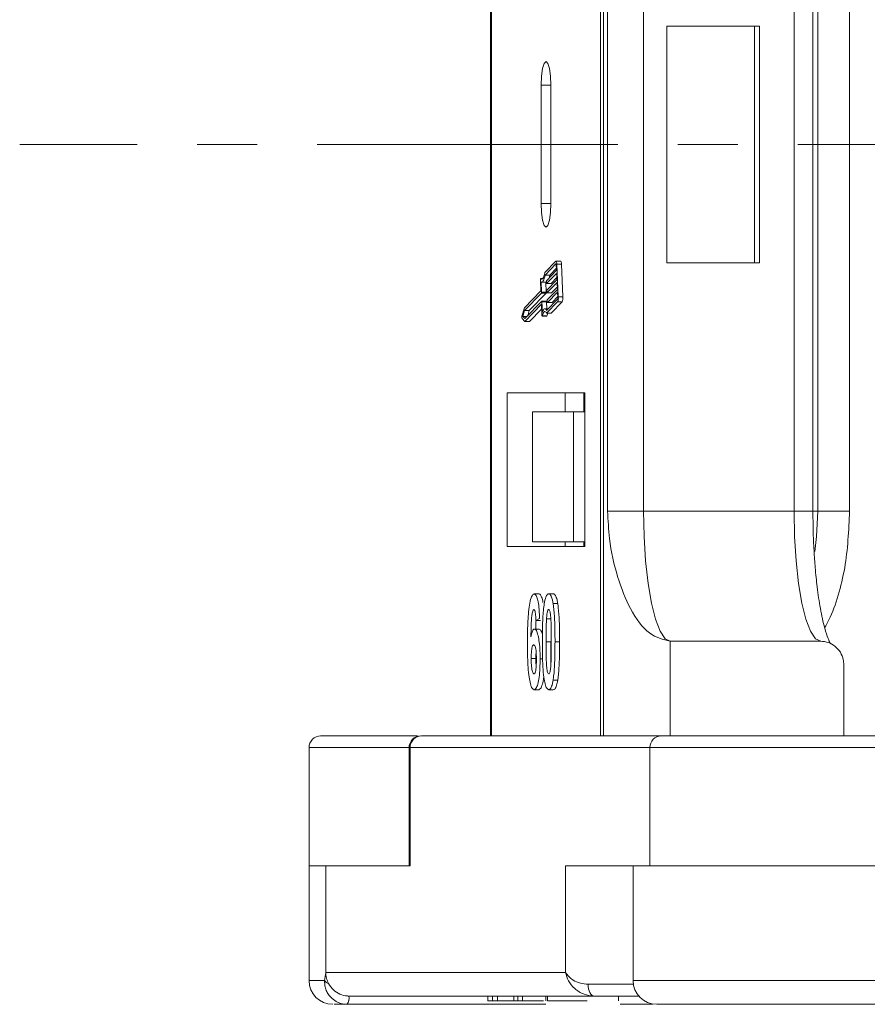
# Model space of a CAD drawing. Header units: millimetres. Extents: x 1678 to 3141, y 466 to 1499.
# Tile 3 of 81: x 2139 to 2175, y 765 to 807. Entities that reach past the tile are written whole.
import ezdxf

# ---------------------------------------------------------------- set-up
doc = ezdxf.new("R2010")
doc.units = ezdxf.units.MM
doc.linetypes.add('CENTERX2', pattern=[20.32, 12.7, -2.54, 2.54, -2.54])

msp = doc.modelspace()

# ---------------------------------------------------------------- linework, layer by layer
at = {"color": 7, "linetype": 'Continuous', "lineweight": 15}
for p, q in [((2159.167, 826.734), (2159.167, 801.734)), ((2159.209, 801.734), (2159.209, 826.734)), ((2163.826, 826.734), (2163.826, 801.734)), ((2163.955, 801.734), (2163.955, 826.734)), ((2164.124, 817.234), (2164.124, 801.734)), ((2165.645, 801.734), (2165.645, 817.234)), ((2172.007, 817.234), (2172.007, 801.734)), ((2172.803, 801.734), (2172.803, 817.234)), ((2173.009, 817.234), (2173.009, 801.734)), ((2174.356, 801.734), (2174.356, 817.234)), ((2166.623, 806.734), (2166.623, 801.734)), ((2170.539, 806.734), (2166.623, 806.734)), ((2170.334, 801.734), (2170.334, 806.734)), ((2170.539, 801.734), (2170.539, 806.734)), ((2161.313, 804.234), (2161.313, 801.734)), ((2161.313, 804.234), (2161.722, 804.234)), ((2161.722, 801.734), (2161.722, 804.234)), ((2159.167, 801.734), (2159.167, 776.734)), ((2159.209, 776.734), (2159.209, 801.734)), ((2161.313, 801.734), (2161.313, 799.234)), ((2161.722, 799.234), (2161.722, 801.734)), ((2163.826, 801.734), (2163.826, 776.734)), ((2163.955, 776.734), (2163.955, 801.734)), ((2164.124, 801.734), (2164.124, 786.234)), ((2165.645, 786.234), (2165.645, 801.734)), ((2166.623, 801.734), (2166.623, 796.734)), ((2170.334, 796.734), (2170.334, 801.734)), ((2170.539, 796.734), (2170.539, 801.734)), ((2172.007, 801.734), (2172.007, 786.234)), ((2172.803, 786.234), (2172.803, 801.734)), ((2173.009, 801.734), (2173.009, 786.234)), ((2174.356, 786.234), (2174.356, 801.734)), ((2161.722, 799.234), (2161.313, 799.234)), ((2161.935, 796.801), (2161.469, 796.319)), ((2161.94, 796.686), (2161.481, 796.212)), ((2161.945, 796.686), (2161.94, 796.686)), ((2162.138, 796.804), (2161.942, 796.804)), ((2162.037, 795.286), (2161.978, 796.665)), ((2161.978, 796.665), (2162.173, 796.665)), ((2162.233, 795.286), (2162.173, 796.665)), ((2166.623, 796.734), (2170.539, 796.734)), ((2161.538, 795.971), (2161.964, 796.411)), ((2161.969, 796.296), (2161.543, 795.856)), ((2161.677, 796.212), (2161.96, 796.504)), ((2161.964, 796.411), (2161.954, 796.64)), ((2161.981, 796.008), (2161.969, 796.296)), ((2161.28, 795.988), (2161.299, 795.544)), ((2161.38, 796.059), (2161.292, 796.059)), ((2161.295, 796.058), (2161.379, 796.058)), ((2161.308, 795.926), (2161.327, 795.482)), ((2161.337, 795.916), (2161.533, 795.916)), ((2161.677, 796.212), (2161.481, 796.212)), ((2161.522, 795.482), (2161.504, 795.916)), ((2161.536, 795.878), (2161.533, 795.936)), ((2161.542, 795.855), (2161.738, 795.855)), ((2161.739, 795.856), (2161.543, 795.856)), ((2161.555, 795.568), (2161.981, 796.008)), ((2161.986, 795.893), (2161.56, 795.453)), ((2161.739, 795.856), (2161.977, 796.102)), ((2161.999, 795.606), (2161.986, 795.893)), ((2161.299, 795.544), (2160.604, 794.826)), ((2161.322, 795.447), (2160.614, 794.716)), ((2160.81, 794.716), (2161.518, 795.447)), ((2161.518, 795.447), (2161.322, 795.447)), ((2161.522, 795.482), (2161.327, 795.482)), ((2161.553, 795.476), (2161.551, 795.534)), ((2161.559, 795.453), (2161.755, 795.453)), ((2161.756, 795.453), (2161.56, 795.453)), ((2161.573, 795.166), (2161.999, 795.606)), ((2162.004, 795.491), (2161.578, 795.051)), ((2161.756, 795.453), (2161.995, 795.7)), ((2162.014, 795.261), (2162.004, 795.491)), ((2160.629, 794.371), (2161.337, 795.103)), ((2161.534, 795.103), (2161.338, 795.103)), ((2161.344, 795.08), (2161.363, 794.636)), ((2161.54, 795.08), (2161.344, 795.08)), ((2161.552, 794.788), (2161.54, 795.08)), ((2161.543, 794.596), (2162.009, 795.077)), ((2161.546, 794.718), (2162.004, 795.192)), ((2161.571, 795.074), (2161.568, 795.131)), ((2161.577, 795.051), (2161.772, 795.051)), ((2161.774, 795.051), (2161.578, 795.051)), ((2161.739, 794.596), (2162.205, 795.077)), ((2161.774, 795.051), (2162.012, 795.298)), ((2162.009, 795.077), (2162.205, 795.077)), ((2162.233, 795.286), (2162.037, 795.286)), ((2160.604, 794.826), (2160.502, 794.475)), ((2160.614, 794.716), (2160.539, 794.458)), ((2160.81, 794.716), (2160.614, 794.716)), ((2160.629, 794.251), (2161.318, 794.963)), ((2160.744, 794.49), (2160.81, 794.716)), ((2160.825, 794.251), (2161.333, 794.776)), ((2161.321, 794.963), (2161.318, 794.963)), ((2161.326, 794.941), (2161.343, 794.525)), ((2161.613, 794.788), (2161.471, 794.788)), ((2161.739, 794.596), (2161.543, 794.596)), ((2160.506, 794.369), (2160.629, 794.251)), ((2160.539, 794.458), (2160.629, 794.371)), ((2160.713, 794.458), (2160.539, 794.458)), ((2160.825, 794.251), (2160.629, 794.251)), ((2161.355, 794.478), (2161.551, 794.478)), ((2161.558, 794.49), (2161.363, 794.49)), ((2163.154, 791.234), (2159.882, 791.234)), ((2159.882, 791.234), (2159.882, 784.734)), ((2162.329, 791.234), (2162.329, 790.434)), ((2163.111, 791.234), (2163.111, 790.434)), ((2163.154, 784.734), (2163.154, 791.234)), ((2160.942, 790.434), (2160.942, 784.934)), ((2160.942, 790.434), (2162.681, 790.434)), ((2162.681, 784.934), (2162.681, 790.434)), ((2162.681, 790.434), (2163.154, 790.434)), ((2164.124, 786.234), (2165.645, 786.234)), ((2165.645, 786.234), (2172.007, 786.234)), ((2172.007, 786.234), (2172.803, 786.234)), ((2172.803, 786.234), (2173.009, 786.234)), ((2173.009, 786.234), (2174.356, 786.234)), ((2159.882, 784.734), (2163.154, 784.734)), ((2160.942, 784.934), (2162.681, 784.934)), ((2162.329, 784.934), (2162.329, 784.734)), ((2163.154, 784.934), (2162.681, 784.934)), ((2163.111, 784.734), (2163.111, 784.934)), ((2161.024, 782.734), (2161.22, 782.734)), ((2161.631, 782.734), (2161.827, 782.734)), ((2161.819, 782.323), (2162.014, 782.323)), ((2161.249, 781.69), (2161.091, 781.606)), ((2161.735, 781.675), (2161.539, 781.675)), ((2161.028, 781.247), (2161.224, 781.247)), ((2161.091, 781.606), (2161.287, 781.606)), ((2161.521, 780.707), (2161.717, 780.707)), ((2161.899, 780.707), (2162.095, 780.707)), ((2166.769, 780.734), (2166.769, 776.734)), ((2166.769, 780.734), (2173.132, 780.734)), ((2160.892, 780.005), (2161.088, 780.005)), ((2161.27, 779.987), (2161.38, 779.987)), ((2174.111, 776.734), (2174.111, 779.734)), ((2161.818, 779.089), (2162.014, 779.089)), ((2161.012, 778.683), (2161.208, 778.683)), ((2161.631, 778.683), (2161.827, 778.683)), ((2166.398, 776.734), (2156.26, 776.734)), ((2166.398, 776.734), (2166.769, 776.734)), ((2151.499, 776.234), (2151.499, 771.234)), ((2151.499, 776.234), (2155.729, 776.234)), ((2155.729, 776.234), (2155.729, 771.234)), ((2155.729, 776.234), (2155.771, 776.234)), ((2155.771, 776.234), (2165.908, 776.234)), ((2155.771, 771.234), (2155.771, 776.234)), ((2165.908, 776.234), (2165.908, 771.234)), ((2165.908, 776.234), (2190.359, 776.234)), ((2151.499, 771.234), (2151.499, 766.384)), ((2151.499, 771.234), (2152.207, 771.234)), ((2152.207, 766.734), (2152.207, 771.234)), ((2152.207, 771.234), (2155.771, 771.234)), ((2162.344, 771.234), (2162.344, 766.734)), ((2165.908, 771.234), (2162.344, 771.234)), ((2165.2, 771.234), (2165.2, 766.384)), ((2165.908, 771.234), (2177.573, 771.234)), ((2152.16, 766.384), (2152.207, 766.734)), ((2162.344, 766.734), (2152.207, 766.734)), ((2151.499, 766.384), (2152.16, 766.384)), ((2165.2, 766.384), (2177.392, 766.384)), ((2163.302, 766.234), (2165.212, 766.234)), ((2153.186, 765.734), (2163.552, 765.734)), ((2153.188, 765.734), (2159.061, 765.734)), ((2159.061, 765.734), (2159.061, 765.534)), ((2159.061, 765.534), (2159.258, 765.534)), ((2159.258, 765.734), (2159.258, 765.534)), ((2159.258, 765.534), (2159.468, 765.534)), ((2159.468, 765.734), (2159.468, 765.534)), ((2159.468, 765.534), (2160.163, 765.534)), ((2160.163, 765.734), (2160.163, 765.534)), ((2160.163, 765.534), (2160.333, 765.534)), ((2160.333, 765.734), (2160.333, 765.534)), ((2160.333, 765.534), (2160.53, 765.534)), ((2160.53, 765.734), (2160.53, 765.534)), ((2160.53, 765.534), (2161.416, 765.534)), ((2161.512, 765.734), (2161.512, 765.534)), ((2161.58, 765.734), (2161.58, 765.534)), ((2163.6, 765.734), (2163.514, 765.742)), ((2164.583, 765.734), (2164.583, 765.534)), ((2153.116, 765.384), (2153.113, 765.384)), ((2161.515, 765.384), (2153.116, 765.384)), ((2166.032, 765.384), (2164.647, 765.384))]:
    msp.add_line(p, q, dxfattribs=at)
at = {"color": 1, "linetype": 'CENTERX2', "lineweight": 13}
msp.add_line((2977.349, 801.734), (2139.266, 801.734), dxfattribs=at)
at = {"color": 7, "linetype": 'Continuous', "lineweight": 15, "flags": 128}
for points in [[(2161.722, 804.234), (2161.707, 804.617), (2161.662, 804.941), (2161.596, 805.158), (2161.518, 805.234), (2161.44, 805.158), (2161.373, 804.941), (2161.329, 804.617), (2161.313, 804.234)], [(2161.313, 799.234), (2161.329, 798.851), (2161.373, 798.527), (2161.44, 798.31), (2161.518, 798.234), (2161.596, 798.31), (2161.662, 798.527), (2161.707, 798.851), (2161.722, 799.234)], [(2161.935, 796.801), (2161.942, 796.804), (2161.949, 796.801), (2161.956, 796.792), (2161.962, 796.776), (2161.967, 796.754), (2161.972, 796.728), (2161.975, 796.698), (2161.978, 796.665)], [(2161.954, 796.64), (2161.953, 796.651), (2161.952, 796.661), (2161.951, 796.67), (2161.949, 796.677), (2161.947, 796.683), (2161.944, 796.686), (2161.942, 796.687), (2161.94, 796.686)], [(2162.173, 796.665), (2162.171, 796.698), (2162.168, 796.728), (2162.163, 796.754), (2162.158, 796.776), (2162.151, 796.792), (2162.145, 796.801), (2162.138, 796.804)], [(2161.295, 796.058), (2161.318, 796.038), (2161.342, 796.034), (2161.366, 796.045), (2161.389, 796.072), (2161.411, 796.113), (2161.432, 796.169), (2161.452, 796.238), (2161.469, 796.319)], [(2161.28, 795.988), (2161.28, 796.003), (2161.281, 796.018), (2161.282, 796.031), (2161.284, 796.043), (2161.286, 796.052), (2161.289, 796.057), (2161.292, 796.059), (2161.295, 796.058)], [(2161.481, 796.212), (2161.464, 796.134), (2161.444, 796.067), (2161.423, 796.011), (2161.401, 795.967), (2161.378, 795.937), (2161.355, 795.92), (2161.331, 795.916), (2161.308, 795.926)], [(2161.543, 795.856), (2161.542, 795.855), (2161.541, 795.855), (2161.54, 795.857), (2161.539, 795.86), (2161.538, 795.863), (2161.537, 795.868), (2161.536, 795.873), (2161.536, 795.878)], [(2161.644, 796.08), (2161.659, 796.134), (2161.677, 796.212)], [(2161.738, 795.855), (2161.738, 795.855), (2161.739, 795.856)], [(2161.56, 795.453), (2161.559, 795.453), (2161.558, 795.453), (2161.557, 795.455), (2161.556, 795.458), (2161.555, 795.461), (2161.554, 795.466), (2161.554, 795.471), (2161.553, 795.476)], [(2161.755, 795.453), (2161.755, 795.453), (2161.756, 795.453)], [(2161.337, 795.103), (2161.338, 795.103), (2161.339, 795.103), (2161.34, 795.101), (2161.341, 795.098), (2161.342, 795.095), (2161.343, 795.09), (2161.344, 795.085), (2161.344, 795.08)], [(2161.54, 795.08), (2161.539, 795.085), (2161.539, 795.09), (2161.538, 795.095), (2161.537, 795.098), (2161.536, 795.101), (2161.535, 795.103), (2161.534, 795.103)], [(2161.578, 795.051), (2161.577, 795.051), (2161.575, 795.051), (2161.574, 795.053), (2161.573, 795.055), (2161.572, 795.059), (2161.572, 795.063), (2161.571, 795.068), (2161.571, 795.074)], [(2161.772, 795.051), (2161.772, 795.051), (2161.774, 795.051)], [(2161.318, 794.963), (2161.32, 794.964), (2161.321, 794.964), (2161.322, 794.962), (2161.323, 794.959), (2161.324, 794.956), (2161.325, 794.951), (2161.325, 794.946), (2161.326, 794.941)], [(2161.363, 794.636), (2161.384, 794.692), (2161.406, 794.735), (2161.429, 794.766), (2161.452, 794.784), (2161.476, 794.787), (2161.5, 794.778), (2161.523, 794.754), (2161.546, 794.718)], [(2161.363, 794.49), (2161.382, 794.555), (2161.404, 794.606), (2161.427, 794.643), (2161.45, 794.664), (2161.474, 794.67), (2161.498, 794.661), (2161.521, 794.636), (2161.543, 794.596)], [(2161.558, 794.49), (2161.578, 794.555), (2161.595, 794.596)], [(2161.363, 794.49), (2161.36, 794.483), (2161.357, 794.479), (2161.354, 794.479), (2161.351, 794.482), (2161.348, 794.489), (2161.346, 794.499), (2161.344, 794.511), (2161.343, 794.525)], [(2161.551, 794.478), (2161.553, 794.479), (2161.556, 794.483), (2161.558, 794.49)], [(2166.769, 780.734), (2166.55, 780.84), (2166.339, 781.153), (2166.144, 781.661), (2165.974, 782.345), (2165.834, 783.178), (2165.73, 784.129), (2165.666, 785.161), (2165.645, 786.234)], [(2172.007, 786.234), (2172.029, 785.161), (2172.093, 784.129), (2172.197, 783.178), (2172.337, 782.345), (2172.507, 781.661), (2172.702, 781.153), (2172.913, 780.84), (2173.132, 780.734)], [(2173.009, 786.234), (2172.96, 785.161), (2172.883, 784.52)], [(2163.552, 765.734), (2163.503, 765.744), (2163.456, 765.772), (2163.413, 765.818), (2163.375, 765.88), (2163.344, 765.956), (2163.321, 766.043), (2163.306, 766.136), (2163.302, 766.234)]]:
    msp.add_lwpolyline(points, dxfattribs=at)
at = {"color": 7, "linetype": 'Continuous', "lineweight": 15}
for centre, radius, start, end in [((2161.602, 795.944), 0.0693, 157.7435, 187.087), ((2161.258, 795.474), 0.0693, 337.7435, 7.087), ((2161.454, 795.474), 0.0693, 337.7435, 7.087), ((2161.62, 795.542), 0.0693, 157.7435, 187.087), ((2161.637, 795.14), 0.0693, 157.7435, 187.087), ((2161.876, 795.244), 0.139, 337.7435, 7.087), ((2161.624, 795.234), 0.416, 337.7435, 7.087), ((2161.82, 795.234), 0.416, 337.7435, 7.087), ((2160.671, 794.429), 0.175, 164.8756, 200.0723), ((2151.999, 776.234), 0.5, 90, 180), ((2156.229, 776.234), 0.5, 90, 180), ((2156.266, 776.239), 0.495, 90.6184, 180.6053), ((2166.403, 776.239), 0.495, 90.6184, 180.6053), ((2152.499, 766.384), 1, 180, 270), ((2152.388, 766.515), 0.263, 209.7745, 255.8908), ((2166.2, 766.384), 1, 180, 270), ((2152.703, 765.651), 0.49, 326.8802, 9.6921), ((2152.706, 765.65), 0.489, 327.0089, 9.8762)]:
    msp.add_arc(centre, radius, start, end, dxfattribs=at)
for points, knots in [([(2164.124, 786.234), (2164.142, 785.843), (2164.188, 784.845), (2164.529, 783.39), (2165.097, 781.978), (2165.87, 780.941), (2166.47, 780.803), (2166.769, 780.734)], [0, 0, 0, 0, 0.125713, 0.321276, 0.524466, 0.763484, 1, 1, 1, 1]), ([(2173.546, 780.621), (2173.513, 780.689), (2173.441, 780.833), (2173.28, 781.326), (2173.119, 782.057), (2172.985, 782.952), (2172.9, 783.786), (2172.844, 784.591), (2172.809, 785.395), (2172.805, 785.962), (2172.803, 786.234)], [0, 0, 0, 0, 0.108442, 0.232345, 0.40408, 0.554924, 0.675736, 0.775637, 0.892298, 1, 1, 1, 1]), ([(2173.297, 781.309), (2173.36, 781.415), (2173.586, 781.795), (2173.88, 782.653), (2174.256, 784.154), (2174.317, 785.415), (2174.356, 786.234)], [0, 0, 0, 0, 0.093017, 0.331807, 0.565634, 1, 1, 1, 1]), ([(2160.735, 780.68), (2160.735, 780.813), (2160.737, 781.215), (2160.756, 781.771), (2160.813, 782.279), (2160.883, 782.582), (2160.959, 782.72), (2161.007, 782.73), (2161.024, 782.734)], [0, 0, 0, 0, 0.142337, 0.429127, 0.589943, 0.751205, 0.909895, 1, 1, 1, 1]), ([(2161.024, 782.734), (2161.052, 782.723), (2161.102, 782.704), (2161.166, 782.52), (2161.216, 782.243), (2161.239, 781.946), (2161.247, 781.747), (2161.249, 781.69)], [0, 0, 0, 0, 0.242691, 0.439002, 0.635006, 0.895059, 1, 1, 1, 1]), ([(2161.384, 782.375), (2161.382, 782.391), (2161.367, 782.512), (2161.32, 782.648), (2161.264, 782.728), (2161.23, 782.732), (2161.22, 782.734)], [0, 0, 0, 0, 0.059323, 0.467981, 0.83268, 1, 1, 1, 1]), ([(2161.445, 782.328), (2161.454, 782.378), (2161.472, 782.48), (2161.507, 782.595), (2161.546, 782.678), (2161.58, 782.716), (2161.609, 782.731), (2161.624, 782.733), (2161.631, 782.734)], [0, 0, 0, 0, 0.193776, 0.3936, 0.587864, 0.788908, 0.894169, 1, 1, 1, 1]), ([(2161.631, 782.734), (2161.645, 782.732), (2161.673, 782.727), (2161.713, 782.683), (2161.752, 782.606), (2161.782, 782.507), (2161.804, 782.409), (2161.814, 782.352), (2161.819, 782.323)], [0, 0, 0, 0, 0.192627, 0.388684, 0.582013, 0.783201, 0.891038, 1, 1, 1, 1]), ([(2162.014, 782.323), (2162.005, 782.373), (2161.987, 782.474), (2161.953, 782.592), (2161.914, 782.676), (2161.879, 782.716), (2161.85, 782.731), (2161.835, 782.733), (2161.827, 782.734)], [0, 0, 0, 0, 0.192795, 0.391133, 0.584584, 0.78508, 0.892229, 1, 1, 1, 1]), ([(2161.364, 780.715), (2161.364, 780.848), (2161.366, 781.151), (2161.38, 781.679), (2161.409, 782.099), (2161.441, 782.305), (2161.445, 782.328)], [0, 0, 0, 0, 0.237381, 0.538918, 0.949082, 1, 1, 1, 1]), ([(2161.819, 782.323), (2161.827, 782.269), (2161.843, 782.159), (2161.864, 781.927), (2161.883, 781.632), (2161.893, 781.301), (2161.898, 780.991), (2161.899, 780.802), (2161.899, 780.707)], [0, 0, 0, 0, 0.118432, 0.2393289, 0.4494336, 0.6641784, 0.8318201, 1, 1, 1, 1]), ([(2162.095, 780.707), (2162.094, 780.84), (2162.093, 781.138), (2162.08, 781.628), (2162.054, 782.05), (2162.023, 782.267), (2162.014, 782.323)], [0, 0, 0, 0, 0.2367747, 0.5279276, 0.8783337, 1, 1, 1, 1]), ([(2161.004, 782.067), (2160.993, 782.062), (2160.971, 782.051), (2160.94, 781.951), (2160.911, 781.779), (2160.889, 781.417), (2160.884, 781.117), (2160.88, 780.912)], [0, 0, 0, 0, 0.112049, 0.22438, 0.370115, 0.570276, 1, 1, 1, 1]), ([(2161.091, 781.606), (2161.089, 781.683), (2161.085, 781.805), (2161.066, 781.95), (2161.045, 782.03), (2161.023, 782.063), (2161.009, 782.066), (2161.004, 782.067)], [0, 0, 0, 0, 0.33384, 0.5245467, 0.7163724, 0.8918244, 1, 1, 1, 1]), ([(2161.521, 780.707), (2161.521, 780.773), (2161.522, 780.907), (2161.523, 781.088), (2161.525, 781.249), (2161.528, 781.392), (2161.532, 781.535), (2161.536, 781.628), (2161.539, 781.675)], [0, 0, 0, 0, 0.20527, 0.410616, 0.557148, 0.703844, 0.851475, 1, 1, 1, 1]), ([(2161.539, 781.675), (2161.544, 781.744), (2161.551, 781.856), (2161.574, 781.982), (2161.599, 782.048), (2161.619, 782.065), (2161.63, 782.067), (2161.631, 782.067)], [0, 0, 0, 0, 0.334804, 0.542561, 0.750382, 0.970721, 1, 1, 1, 1]), ([(2161.631, 782.067), (2161.643, 782.061), (2161.664, 782.051), (2161.69, 781.977), (2161.713, 781.836), (2161.733, 781.565), (2161.741, 781.169), (2161.741, 780.862), (2161.742, 780.707)], [0, 0, 0, 0, 0.105646, 0.186221, 0.267042, 0.431541, 0.712708, 1, 1, 1, 1]), ([(2160.88, 780.912), (2160.89, 780.96), (2160.909, 781.058), (2160.939, 781.15), (2160.965, 781.199), (2160.985, 781.227), (2161.006, 781.243), (2161.021, 781.246), (2161.028, 781.247)], [0, 0, 0, 0, 0.2436536, 0.4957602, 0.6178923, 0.7415029, 0.8700251, 1, 1, 1, 1]), ([(2161.028, 781.247), (2161.056, 781.234), (2161.111, 781.21), (2161.183, 780.994), (2161.237, 780.692), (2161.266, 780.339), (2161.268, 780.096), (2161.27, 779.987)], [0, 0, 0, 0, 0.210216, 0.421975, 0.620016, 0.831037, 1, 1, 1, 1]), ([(2161.082, 781.218), (2161.083, 781.249), (2161.085, 781.381), (2161.092, 781.508), (2161.098, 781.606)], [0, 0, 0, 0, 0.2329488, 1, 1, 1, 1]), ([(2161.366, 781.013), (2161.365, 781.018), (2161.344, 781.124), (2161.293, 781.22), (2161.244, 781.239), (2161.224, 781.247)], [0, 0, 0, 0, 0.0254344, 0.5962946, 1, 1, 1, 1]), ([(2161.012, 778.683), (2160.985, 778.693), (2160.929, 778.715), (2160.856, 778.916), (2160.796, 779.221), (2160.747, 779.757), (2160.736, 780.267), (2160.735, 780.622), (2160.735, 780.68)], [0, 0, 0, 0, 0.148269, 0.297647, 0.442421, 0.607851, 0.935658, 1, 1, 1, 1]), ([(2160.892, 780.005), (2160.893, 780.087), (2160.895, 780.223), (2160.913, 780.393), (2160.938, 780.501), (2160.969, 780.57), (2160.991, 780.577), (2161.001, 780.58)], [0, 0, 0, 0, 0.276721, 0.45687, 0.637007, 0.824068, 1, 1, 1, 1]), ([(2161.001, 780.58), (2161.015, 780.575), (2161.041, 780.565), (2161.074, 780.47), (2161.098, 780.335), (2161.111, 780.151), (2161.112, 780.018), (2161.112, 779.948)], [0, 0, 0, 0, 0.2137567, 0.3949441, 0.5765849, 0.7773109, 1, 1, 1, 1]), ([(2161.631, 778.683), (2161.604, 778.693), (2161.548, 778.713), (2161.476, 778.911), (2161.417, 779.225), (2161.369, 779.836), (2161.366, 780.356), (2161.364, 780.715)], [0, 0, 0, 0, 0.147528, 0.296569, 0.43214, 0.608737, 1, 1, 1, 1]), ([(2161.631, 779.349), (2161.617, 779.357), (2161.595, 779.37), (2161.569, 779.457), (2161.548, 779.607), (2161.529, 779.879), (2161.523, 780.269), (2161.522, 780.56), (2161.521, 780.707)], [0, 0, 0, 0, 0.125351, 0.2021974, 0.2791824, 0.4597421, 0.727968, 1, 1, 1, 1]), ([(2161.729, 779.85), (2161.725, 779.989), (2161.717, 780.273), (2161.717, 780.56), (2161.717, 780.707)], [0, 0, 0, 0, 0.4880554, 1, 1, 1, 1]), ([(2161.742, 780.707), (2161.741, 780.64), (2161.741, 780.507), (2161.74, 780.326), (2161.738, 780.165), (2161.735, 780.023), (2161.731, 779.881), (2161.726, 779.788), (2161.724, 779.742)], [0, 0, 0, 0, 0.205942, 0.411959, 0.558149, 0.704502, 0.851801, 1, 1, 1, 1]), ([(2161.899, 780.707), (2161.898, 780.573), (2161.897, 780.27), (2161.883, 779.75), (2161.855, 779.327), (2161.823, 779.119), (2161.818, 779.089)], [0, 0, 0, 0, 0.236629, 0.537361, 0.932986, 1, 1, 1, 1]), ([(2162.014, 779.089), (2162.022, 779.143), (2162.038, 779.253), (2162.06, 779.484), (2162.078, 779.783), (2162.089, 780.115), (2162.094, 780.425), (2162.094, 780.613), (2162.095, 780.707)], [0, 0, 0, 0, 0.11827, 0.23888, 0.450732, 0.667209, 0.83334, 1, 1, 1, 1]), ([(2173.132, 780.734), (2173.242, 780.723), (2173.462, 780.701), (2173.755, 780.528), (2173.977, 780.275), (2174.094, 779.993), (2174.106, 779.808), (2174.111, 779.734)], [0, 0, 0, 0, 0.2146939, 0.4293877, 0.6440816, 0.8587754, 1, 1, 1, 1]), ([(2161.009, 779.349), (2160.995, 779.356), (2160.967, 779.371), (2160.932, 779.488), (2160.906, 779.645), (2160.894, 779.827), (2160.893, 779.947), (2160.892, 780.005)], [0, 0, 0, 0, 0.207905, 0.419981, 0.630626, 0.821735, 1, 1, 1, 1]), ([(2161.088, 780.005), (2161.088, 780.089), (2161.088, 780.188), (2161.098, 780.27), (2161.099, 780.282)], [0, 0, 0, 0, 0.858307, 1, 1, 1, 1]), ([(2161.103, 779.658), (2161.098, 779.715), (2161.089, 779.827), (2161.088, 779.947), (2161.088, 780.005)], [0, 0, 0, 0, 0.515822, 1, 1, 1, 1]), ([(2161.112, 779.948), (2161.111, 779.862), (2161.11, 779.724), (2161.095, 779.545), (2161.073, 779.436), (2161.043, 779.362), (2161.021, 779.354), (2161.009, 779.349)], [0, 0, 0, 0, 0.288697, 0.463553, 0.639942, 0.801808, 1, 1, 1, 1]), ([(2161.27, 779.987), (2161.268, 779.853), (2161.265, 779.583), (2161.231, 779.201), (2161.173, 778.902), (2161.096, 778.711), (2161.04, 778.692), (2161.012, 778.683)], [0, 0, 0, 0, 0.197831, 0.3973, 0.59891, 0.798741, 1, 1, 1, 1]), ([(2161.724, 779.742), (2161.719, 779.673), (2161.711, 779.561), (2161.689, 779.436), (2161.665, 779.37), (2161.644, 779.352), (2161.633, 779.35), (2161.631, 779.349)], [0, 0, 0, 0, 0.333678, 0.540413, 0.747264, 0.961209, 1, 1, 1, 1]), ([(2161.208, 778.683), (2161.236, 778.692), (2161.292, 778.709), (2161.364, 778.898), (2161.41, 779.087), (2161.422, 779.219), (2161.423, 779.236)], [0, 0, 0, 0, 0.324043, 0.651325, 0.956335, 1, 1, 1, 1]), ([(2161.818, 779.089), (2161.809, 779.039), (2161.79, 778.937), (2161.756, 778.821), (2161.717, 778.738), (2161.683, 778.7), (2161.654, 778.685), (2161.639, 778.683), (2161.631, 778.683)], [0, 0, 0, 0, 0.193769, 0.393564, 0.587886, 0.789131, 0.894283, 1, 1, 1, 1]), ([(2161.827, 778.683), (2161.841, 778.685), (2161.868, 778.69), (2161.909, 778.732), (2161.948, 778.81), (2161.977, 778.907), (2161.999, 779.005), (2162.009, 779.061), (2162.014, 779.089)], [0, 0, 0, 0, 0.193594, 0.390501, 0.584817, 0.78683, 0.892868, 1, 1, 1, 1]), ([(2156.085, 776.734), (2155.626, 776.734), (2154.637, 776.734), (2153.513, 776.734), (2152.628, 776.734), (2152.145, 776.734), (2151.944, 776.734), (2152, 776.734), (2152.001, 776.734)], [0, 0, 0, 0, 0.178769, 0.384404, 0.590007, 0.795641, 0.99696, 1, 1, 1, 1]), ([(2190.662, 776.734), (2190.385, 776.734), (2189.022, 776.734), (2186.634, 776.734), (2183.543, 776.734), (2180.599, 776.734), (2177.845, 776.734), (2175.332, 776.734), (2173.079, 776.734), (2170.918, 776.734), (2168.98, 776.734), (2167.369, 776.734), (2166.718, 776.734), (2166.398, 776.734)], [0, 0, 0, 0, 0.023037, 0.113376, 0.205622, 0.297883, 0.390129, 0.482389, 0.572713, 0.663052, 0.778592, 0.890986, 1, 1, 1, 1]), ([(2162.344, 766.734), (2162.429, 766.618), (2162.562, 766.437), (2162.945, 766.265), (2163.19, 766.244), (2163.302, 766.234)], [0, 0, 0, 0, 0.498413, 0.772928, 1, 1, 1, 1]), ([(2163.552, 765.734), (2163.405, 765.751), (2163.094, 765.786), (2162.718, 766.037), (2162.447, 766.366), (2162.379, 766.611), (2162.344, 766.734)], [0, 0, 0, 0, 0.23435, 0.498195, 0.748869, 1, 1, 1, 1]), ([(2153.113, 765.384), (2153.025, 765.391), (2152.863, 765.405), (2152.624, 765.508), (2152.433, 765.653), (2152.291, 765.837), (2152.204, 766.019), (2152.158, 766.206), (2152.159, 766.328), (2152.16, 766.384)], [0, 0, 0, 0, 0.172016, 0.312756, 0.499599, 0.630391, 0.758026, 0.889228, 1, 1, 1, 1]), ([(2152.324, 766.259), (2152.386, 766.166), (2152.51, 765.978), (2152.797, 765.797), (2153.034, 765.737), (2153.165, 765.734), (2153.186, 765.734)], [0, 0, 0, 0, 0.313335, 0.626691, 0.940048, 1, 1, 1, 1]), ([(2153.186, 765.734), (2153.186, 765.734), (2153.186, 765.734), (2153.187, 765.734), (2153.187, 765.734), (2153.188, 765.734)], [0, 0, 0, 0, 0.384699, 0.69235, 1, 1, 1, 1]), ([(2161.58, 765.534), (2161.611, 765.534), (2161.707, 765.534), (2162.033, 765.534), (2162.605, 765.534), (2163.055, 765.534), (2163.252, 765.534)], [0, 0, 0, 0, 0.153601, 0.465046, 0.766722, 1, 1, 1, 1]), ([(2165.462, 765.734), (2165.414, 765.734), (2165.284, 765.734), (2164.989, 765.734), (2164.734, 765.734), (2164.609, 765.734)], [0, 0, 0, 0, 0.226672, 0.620276, 1, 1, 1, 1]), ([(2152.568, 765.384), (2152.563, 765.384), (2152.549, 765.384), (2152.884, 765.384), (2153.116, 765.384)], [0, 0, 0, 0, 0.306837, 1, 1, 1, 1]), ([(2166.207, 765.384), (2166.236, 765.384), (2166.323, 765.384), (2167.239, 765.384), (2168.748, 765.384), (2170.311, 765.384), (2172.378, 765.384), (2174.96, 765.384), (2176.952, 765.384), (2177.933, 765.384)], [0, 0, 0, 0, 0.1112473, 0.3444083, 0.4587555, 0.5730843, 0.7194349, 0.8618297, 1, 1, 1, 1])]:
    msp.add_open_spline(points, degree=3, knots=knots, dxfattribs=at)
for points in [[(2152.207, 766.734), (2152.212, 766.651), (2152.222, 766.485), (2152.29, 766.335), (2152.324, 766.259)], [(2164.609, 765.734), (2164.425, 765.734), (2164.057, 765.734), (2163.72, 765.734), (2163.552, 765.734)]]:
    msp.add_open_spline(points, degree=3, dxfattribs=at)

doc.saveas('drawing.dxf')
